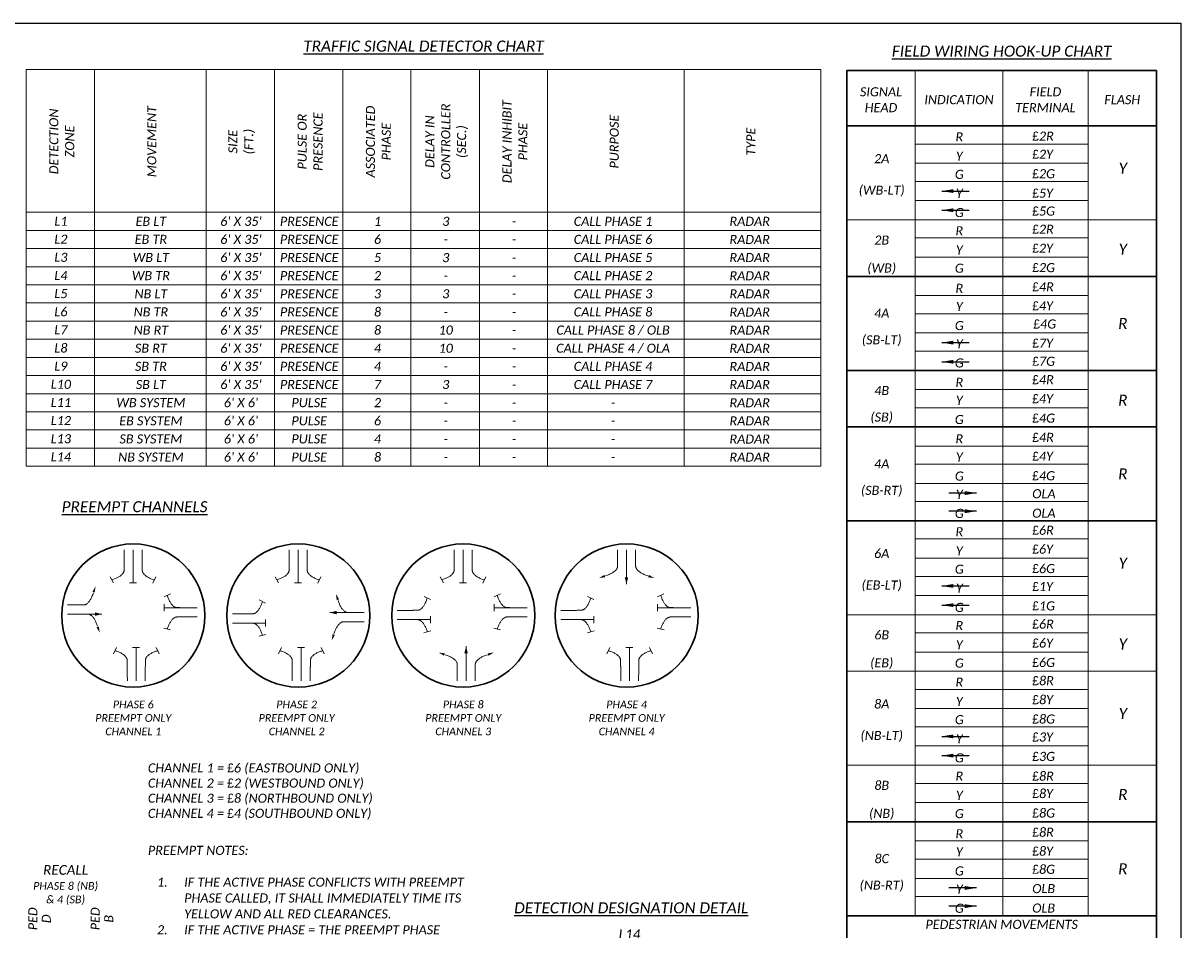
# Model space of a CAD drawing. Header units: feet. Extents: x 2117445.6 to 2117516.1, y 657760.8 to 657781.8.
# Tile 3 of 8: x 2117458.2 to 2117476.1, y 657767.8 to 657781.8. Entities that reach past the tile are written whole.
import ezdxf
from ezdxf.enums import TextEntityAlignment as Align

# ---------------------------------------------------------------- set-up
doc = ezdxf.new("R2010")
doc.units = ezdxf.units.FT
doc.header["$MEASUREMENT"] = 0
doc.layers.add('0_Mview', color=7, linetype='Continuous', plot=False)
for name, color, linetype in [('SH_Data', 7, 'Continuous'), ('SH_Text', 7, 'Continuous'), ('ST_Text', 7, 'Continuous')]:
    doc.layers.add(name, color=color, linetype=linetype)
doc.styles.add('Font 31 Normal (0.14)', font='font31.shx', dxfattribs={"height": 0.2})
doc.styles.add('P_Slanted_Normal', font='calibrii.ttf', dxfattribs={"height": 0.14})
doc.styles.add('P_Slanted_Subtitle', font='calibrii.ttf', dxfattribs={"height": 0.17})
doc.styles.add('Slanted Normal (0.14) Font 31', font='font31.shx', dxfattribs={"height": 0.14})
doc.styles.get("Standard").update_dxf_attribs({"font": 'arial.ttf'})
doc.styles.add('Style-font31', font='font31.shx')
doc.dimstyles.get("Standard").update_dxf_attribs({"dimtxt": 0.18, "dimasz": 0.18, "dimexe": 0.18, "dimexo": 0.0625, "dimgap": 0.09, "dimtad": 0, "dimtih": 1, "dimtoh": 1, "dimdec": 4, "dimzin": 0, "dimdsep": 46, "dimtxsty": 'Standard', "dimcen": 0.09, "dimadec": 0, "dimazin": 0, "dimtfac": 1, "dimtdec": 4, "dimtofl": 0, "dimtmove": 0, "dimatfit": 3, "dimfxl": 1, "dimtolj": 1, "dimtzin": 0, "dimarcsym": 0})

# ---------------------------------------------------------------- blocks, each defined once
blk = doc.blocks.new('STHRU')
at = {"layer": 'SH_Data', "color": 2, "linetype": 'Continuous', "lineweight": 13}
for p, q in [((0.731, -0.077), (0.731, 0.077)), ((0, 0), (0.731, 0))]:
    blk.add_line(p, q, dxfattribs=at)
blk = doc.blocks.new('TERMF')
at = {"color": 7, "linetype": 'Continuous', "lineweight": 0}
blk.add_solid([(-0.14, -0.028), (-0.14, 0.028), (0, 0)], dxfattribs=at)
blk = doc.blocks.new('TERMF_1')
at = {"layer": 'SH_Data', "color": 1, "linetype": 'Continuous', "lineweight": 13, "extrusion": (0, 0, -1)}
blk.add_solid([(0.156, 0.039), (0, 0), (0.156, -0.039)], dxfattribs=at)
blk = doc.blocks.new('*U1188')
at = {"layer": 'SH_Data', "color": 2, "linetype": 'Continuous', "lineweight": 13}
blk.add_line((0.32, 0), (-0.32, 0), dxfattribs=at)
at = {"layer": 'SH_Data', "color": 1, "linetype": 'Continuous', "lineweight": 13, "xscale": 0.8222464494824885, "yscale": 0.8222464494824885, "zscale": 0.8222464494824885, "rotation": 9.12631102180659e-12}
blk.add_blockref('TERMF_1', (0.32, 0), dxfattribs=at)

msp = doc.modelspace()

# ---------------------------------------------------------------- linework, layer by layer
at = {"layer": '0_Mview'}
msp.add_lwpolyline([(2117445.556, 657781.806), (2117476.056, 657781.806), (2117476.056, 657760.806), (2117445.556, 657760.806)], close=True, dxfattribs=at)
at = {"layer": 'SH_Data', "color": 2, "linetype": 'Continuous', "lineweight": 13}
for p, q in [((2117459.579, 657773.167), (2117459.531, 657773.263)), ((2117460.234, 657773.262), (2117460.188, 657773.165)), ((2117462.126, 657773.167), (2117462.078, 657773.263)), ((2117462.781, 657773.262), (2117462.735, 657773.165)), ((2117464.673, 657773.167), (2117464.624, 657773.263)), ((2117465.328, 657773.262), (2117465.282, 657773.165)), ((2117460.363, 657772.951), (2117460.459, 657772.999)), ((2117461.927, 657772.856), (2117461.831, 657772.904)), ((2117464.471, 657772.91), (2117464.375, 657772.958)), ((2117465.457, 657772.951), (2117465.553, 657772.999)), ((2117466.994, 657772.91), (2117466.897, 657772.958)), ((2117467.979, 657772.951), (2117468.076, 657772.999)), ((2117460.462, 657772.441), (2117460.358, 657772.468)), ((2117461.828, 657772.346), (2117461.932, 657772.373)), ((2117464.372, 657772.399), (2117464.476, 657772.427)), ((2117465.556, 657772.441), (2117465.452, 657772.468)), ((2117466.895, 657772.399), (2117466.999, 657772.427)), ((2117468.078, 657772.441), (2117467.974, 657772.468)), ((2117459.626, 657772.17), (2117459.578, 657772.073)), ((2117460.237, 657772.17), (2117460.285, 657772.073)), ((2117462.173, 657772.17), (2117462.125, 657772.073)), ((2117462.784, 657772.17), (2117462.832, 657772.073)), ((2117467.243, 657772.17), (2117467.194, 657772.073)), ((2117467.853, 657772.17), (2117467.902, 657772.073))]:
    msp.add_line(p, q, dxfattribs=at)
at = {"layer": 'SH_Data', "color": 97, "lineweight": 30}
for p, q in [((2117459.885, 657771.56), (2117459.885, 657771.56)), ((2117459.885, 657771.56), (2117459.885, 657771.56)), ((2117462.432, 657771.56), (2117462.432, 657771.56)), ((2117462.432, 657771.56), (2117462.432, 657771.56))]:
    msp.add_line(p, q, dxfattribs=at)
at = {"layer": 'SH_Data', "color": 61, "linetype": 'Continuous', "lineweight": 30}
for centre in [(2117459.885, 657772.665), (2117462.432, 657772.665), (2117464.979, 657772.665), (2117467.501, 657772.665)]:
    msp.add_circle(centre, 1.105, dxfattribs=at)
at = {"layer": 'SH_Data', "color": 2, "linetype": 'Continuous', "lineweight": 13}
for points in [[(2117459.746, 657773.677), (2117459.745, 657773.497), (2117459.744, 657773.367), (2117459.743, 657773.272), (2117459.555, 657773.215)], [(2117460.023, 657773.677), (2117460.023, 657773.497), (2117460.023, 657773.367), (2117460.023, 657773.272), (2117460.211, 657773.213)], [(2117462.293, 657773.677), (2117462.292, 657773.497), (2117462.291, 657773.367), (2117462.29, 657773.272), (2117462.102, 657773.215)], [(2117462.57, 657773.677), (2117462.57, 657773.497), (2117462.57, 657773.367), (2117462.57, 657773.272), (2117462.758, 657773.213)], [(2117464.84, 657773.677), (2117464.839, 657773.497), (2117464.838, 657773.367), (2117464.837, 657773.272), (2117464.649, 657773.215)], [(2117465.117, 657773.677), (2117465.117, 657773.497), (2117465.117, 657773.367), (2117465.117, 657773.272), (2117465.305, 657773.213)], [(2117467.362, 657773.677), (2117467.362, 657773.561), (2117467.362, 657773.431), (2117467.362, 657773.337), (2117467.175, 657773.278)], [(2117467.64, 657773.677), (2117467.64, 657773.561), (2117467.64, 657773.431), (2117467.64, 657773.337), (2117467.828, 657773.278)], [(2117460.873, 657772.784), (2117460.693, 657772.785), (2117460.563, 657772.786), (2117460.469, 657772.787), (2117460.411, 657772.975)], [(2117461.417, 657772.689), (2117461.597, 657772.69), (2117461.727, 657772.691), (2117461.821, 657772.692), (2117461.879, 657772.88)], [(2117463.961, 657772.743), (2117464.141, 657772.744), (2117464.271, 657772.745), (2117464.365, 657772.746), (2117464.423, 657772.934)], [(2117465.967, 657772.784), (2117465.787, 657772.785), (2117465.657, 657772.786), (2117465.563, 657772.787), (2117465.505, 657772.975)], [(2117466.483, 657772.743), (2117466.664, 657772.744), (2117466.794, 657772.745), (2117466.888, 657772.746), (2117466.945, 657772.934)], [(2117468.49, 657772.784), (2117468.309, 657772.785), (2117468.179, 657772.786), (2117468.085, 657772.787), (2117468.028, 657772.975)], [(2117460.873, 657772.642), (2117460.693, 657772.642), (2117460.563, 657772.642), (2117460.469, 657772.642), (2117460.41, 657772.454)], [(2117461.417, 657772.547), (2117461.597, 657772.547), (2117461.727, 657772.547), (2117461.821, 657772.547), (2117461.88, 657772.359)], [(2117463.447, 657772.569), (2117463.266, 657772.569), (2117463.136, 657772.569), (2117463.042, 657772.569), (2117462.983, 657772.381)], [(2117463.961, 657772.601), (2117464.141, 657772.601), (2117464.271, 657772.601), (2117464.365, 657772.601), (2117464.424, 657772.413)], [(2117465.967, 657772.642), (2117465.787, 657772.642), (2117465.657, 657772.642), (2117465.563, 657772.642), (2117465.504, 657772.454)], [(2117466.483, 657772.601), (2117466.664, 657772.601), (2117466.794, 657772.601), (2117466.888, 657772.601), (2117466.947, 657772.413)], [(2117468.49, 657772.642), (2117468.309, 657772.642), (2117468.179, 657772.642), (2117468.085, 657772.642), (2117468.026, 657772.454)], [(2117459.794, 657771.659), (2117459.792, 657771.84), (2117459.791, 657771.97), (2117459.791, 657772.064), (2117459.602, 657772.121)], [(2117460.07, 657771.659), (2117460.071, 657771.84), (2117460.072, 657771.97), (2117460.073, 657772.064), (2117460.261, 657772.121)], [(2117462.34, 657771.659), (2117462.339, 657771.84), (2117462.338, 657771.97), (2117462.337, 657772.064), (2117462.149, 657772.121)], [(2117462.617, 657771.659), (2117462.618, 657771.84), (2117462.619, 657771.97), (2117462.62, 657772.064), (2117462.808, 657772.121)], [(2117464.887, 657771.659), (2117464.887, 657771.776), (2117464.887, 657771.905), (2117464.887, 657772), (2117464.699, 657772.059)], [(2117465.164, 657771.659), (2117465.164, 657771.776), (2117465.164, 657771.905), (2117465.164, 657772), (2117465.352, 657772.059)], [(2117467.41, 657771.659), (2117467.409, 657771.84), (2117467.408, 657771.97), (2117467.407, 657772.064), (2117467.219, 657772.121)], [(2117467.686, 657771.659), (2117467.687, 657771.84), (2117467.688, 657771.97), (2117467.689, 657772.064), (2117467.877, 657772.121)]]:
    msp.add_rational_spline(points, [1, 1, 1, 0.901829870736, 1], degree=2, knots=[0, 0, 0, 0.5, 0.5, 1, 1, 1], dxfattribs=at)
at = {"layer": 'SH_Data', "color": 2, "lineweight": 13}
for points in [[(2117458.87, 657772.827), (2117458.986, 657772.827), (2117459.116, 657772.827), (2117459.21, 657772.827), (2117459.269, 657773.015)], [(2117458.87, 657772.686), (2117459.05, 657772.686), (2117459.18, 657772.686), (2117459.274, 657772.686), (2117459.333, 657772.498)]]:
    msp.add_rational_spline(points, [1, 1, 1, 0.901829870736, 1], degree=2, knots=[0, 0, 0, 0.5, 0.5, 1, 1, 1], dxfattribs=at)
at = {"layer": 'SH_Data', "color": 2, "lineweight": 13, "ltscale": 5}
msp.add_rational_spline([(2117463.447, 657772.71), (2117463.33, 657772.71), (2117463.2, 657772.71), (2117463.106, 657772.71), (2117463.047, 657772.898)], [1, 1, 1, 0.901829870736, 1], degree=2, knots=[0, 0, 0, 0.5, 0.5, 1, 1, 1], dxfattribs=at)
at = {"layer": 'SH_Text', "color": 1, "lineweight": 30}
for p, q in [((2117470.901, 657781.076), (2117475.678, 657781.076)), ((2117470.901, 657781.076), (2117470.901, 657765.242)), ((2117475.678, 657765.242), (2117475.678, 657781.076)), ((2117470.901, 657780.22), (2117475.678, 657780.22)), ((2117470.901, 657777.898), (2117475.678, 657777.898)), ((2117475.678, 657776.448), (2117470.901, 657776.448)), ((2117475.678, 657775.575), (2117470.901, 657775.575)), ((2117475.678, 657774.126), (2117470.901, 657774.126)), ((2117470.901, 657769.481), (2117475.678, 657769.481)), ((2117470.901, 657768.032), (2117475.678, 657768.032))]:
    msp.add_line(p, q, dxfattribs=at)
at = {"layer": 'SH_Text', "color": 1, "lineweight": 0}
for p, q in [((2117471.955, 657781.076), (2117471.955, 657768.032)), ((2117473.306, 657768.032), (2117473.306, 657781.076)), ((2117474.624, 657781.076), (2117474.624, 657768.032)), ((2117474.624, 657779.94), (2117471.955, 657779.94)), ((2117471.955, 657779.644), (2117474.624, 657779.644)), ((2117474.624, 657779.364), (2117471.955, 657779.364)), ((2117471.955, 657779.067), (2117474.624, 657779.067)), ((2117470.901, 657778.771), (2117475.678, 657778.771)), ((2117474.624, 657778.491), (2117471.955, 657778.491)), ((2117471.955, 657778.194), (2117474.624, 657778.194)), ((2117474.624, 657777.601), (2117471.955, 657777.601)), ((2117471.955, 657777.321), (2117474.624, 657777.321)), ((2117474.624, 657777.025), (2117471.955, 657777.025)), ((2117471.955, 657776.745), (2117474.624, 657776.745)), ((2117474.624, 657776.152), (2117471.955, 657776.152)), ((2117471.955, 657775.872), (2117474.624, 657775.872)), ((2117474.624, 657775.279), (2117471.955, 657775.279)), ((2117471.955, 657774.999), (2117474.624, 657774.999)), ((2117474.624, 657774.702), (2117471.955, 657774.702)), ((2117471.955, 657774.422), (2117474.624, 657774.422)), ((2117474.624, 657773.846), (2117471.955, 657773.846)), ((2117471.955, 657773.549), (2117474.624, 657773.549)), ((2117474.624, 657773.269), (2117471.955, 657773.269)), ((2117471.955, 657772.973), (2117474.624, 657772.973)), ((2117470.901, 657772.676), (2117475.678, 657772.676)), ((2117474.624, 657772.396), (2117471.955, 657772.396)), ((2117471.955, 657772.1), (2117474.624, 657772.1)), ((2117470.901, 657771.804), (2117475.678, 657771.804)), ((2117474.624, 657771.524), (2117471.955, 657771.524)), ((2117471.955, 657771.227), (2117474.624, 657771.227)), ((2117474.624, 657770.947), (2117471.955, 657770.947)), ((2117471.955, 657770.651), (2117474.624, 657770.651)), ((2117470.901, 657770.354), (2117475.678, 657770.354)), ((2117474.624, 657770.074), (2117471.955, 657770.074)), ((2117471.955, 657769.778), (2117474.624, 657769.778)), ((2117474.624, 657769.185), (2117471.955, 657769.185)), ((2117471.955, 657768.905), (2117474.624, 657768.905)), ((2117474.624, 657768.608), (2117471.955, 657768.608)), ((2117471.955, 657768.328), (2117474.624, 657768.328))]:
    msp.add_line(p, q, dxfattribs=at)
at = {"layer": 'ST_Text', "linetype": 'Continuous', "lineweight": 0}
for p, q in [((2117458.232, 657781.093), (2117470.497, 657781.093)), ((2117458.232, 657781.093), (2117458.232, 657774.968)), ((2117459.286, 657781.093), (2117459.286, 657774.968)), ((2117461.01, 657781.093), (2117461.01, 657774.968)), ((2117462.064, 657781.093), (2117462.064, 657774.968)), ((2117463.118, 657781.093), (2117463.118, 657774.968)), ((2117464.172, 657781.093), (2117464.172, 657774.968)), ((2117465.227, 657781.093), (2117465.227, 657774.968)), ((2117466.281, 657781.093), (2117466.281, 657774.968)), ((2117468.389, 657781.093), (2117468.389, 657774.968)), ((2117470.497, 657781.093), (2117470.497, 657774.968)), ((2117458.232, 657778.888), (2117470.497, 657778.888)), ((2117458.232, 657778.608), (2117470.497, 657778.608)), ((2117458.232, 657778.328), (2117470.497, 657778.328)), ((2117458.232, 657778.048), (2117470.497, 657778.048)), ((2117458.232, 657777.768), (2117470.497, 657777.768)), ((2117458.232, 657777.488), (2117470.497, 657777.488)), ((2117458.232, 657777.208), (2117470.497, 657777.208)), ((2117458.232, 657776.928), (2117470.497, 657776.928)), ((2117458.232, 657776.648), (2117470.497, 657776.648)), ((2117458.232, 657776.368), (2117470.497, 657776.368)), ((2117458.232, 657776.088), (2117470.497, 657776.088)), ((2117458.232, 657775.808), (2117470.497, 657775.808)), ((2117458.232, 657775.528), (2117470.497, 657775.528)), ((2117458.232, 657775.248), (2117470.497, 657775.248)), ((2117458.232, 657774.968), (2117470.497, 657774.968))]:
    msp.add_line(p, q, dxfattribs=at)

# ---------------------------------------------------------------- block references
at = {"layer": 'SH_Data', "color": 2, "linetype": 'Continuous', "lineweight": 13, "xscale": 0.6983884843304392, "yscale": 0.6983884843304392, "zscale": 0.6983884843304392, "rotation": 270.0000000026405}
for p in [(2117459.882, 657773.677), (2117462.429, 657773.677), (2117464.976, 657773.677)]:
    msp.add_blockref('STHRU', p, dxfattribs=at)
at = {"layer": 'SH_Data', "color": 1, "linetype": 'Continuous', "lineweight": 13, "extrusion": (0, 0, -1), "xscale": 0.8284949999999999, "yscale": 0.8284949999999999, "zscale": 0.8284949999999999}
for p, rotation in [((-2117467.498, 657773.412), 270), ((-2117465.022, 657771.924), 90)]:
    msp.add_blockref('*U1188', p, dxfattribs=dict(at, rotation=rotation))
at = {"layer": 'SH_Data', "color": 1, "linetype": 'Continuous', "lineweight": 13}
for p, xscale, yscale, zscale, rotation in [((2117467.074, 657773.242), -0.6812279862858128, 0.6812279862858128, 0.6812279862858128, 19.5046939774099), ((2117467.928, 657773.242), 0.6812279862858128, 0.6812279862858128, 0.6812279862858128, 340.4953060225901), ((2117459.304, 657773.115), 0.6812279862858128, 0.6812279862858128, 0.6812279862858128, 70.4953060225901), ((2117463.012, 657772.998), -0.6812279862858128, 0.6812279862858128, 0.6812279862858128, 289.5046939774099), ((2117459.368, 657772.398), -0.6812279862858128, 0.6812279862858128, 0.6812279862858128, 109.5046939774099), ((2117462.948, 657772.281), 0.6812279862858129, 0.6812279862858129, 0.6812279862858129, 250.4953060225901), ((2117464.599, 657772.094), 0.6812279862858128, 0.6812279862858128, 0.6812279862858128, 160.4953060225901), ((2117465.452, 657772.094), -0.6812279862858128, 0.6812279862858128, 0.6812279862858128, 199.5046939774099)]:
    msp.add_blockref('TERMF', p, dxfattribs=dict(at, xscale=xscale, yscale=yscale, zscale=zscale, rotation=rotation))
at = {"layer": 'SH_Data', "color": 1, "linetype": 'Continuous', "lineweight": 13, "extrusion": (0, 0, -1), "yscale": 0.8284949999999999, "zscale": 0.8284949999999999}
for p, xscale in [((-2117459.135, 657772.686), -0.8284949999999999), ((-2117463.182, 657772.71), 0.8284949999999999)]:
    msp.add_blockref('*U1188', p, dxfattribs=dict(at, xscale=xscale))
at = {"layer": 'SH_Data', "color": 2, "linetype": 'Continuous', "lineweight": 13, "extrusion": (0, 0, -1), "yscale": 0.6983884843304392, "zscale": 0.6983884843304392}
for p, xscale in [((-2117460.873, 657772.784), 0.6983884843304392), ((-2117465.967, 657772.784), 0.6983884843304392), ((-2117468.49, 657772.784), 0.6983884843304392), ((-2117461.417, 657772.547), -0.6983884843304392), ((-2117463.961, 657772.601), -0.6983884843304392), ((-2117466.483, 657772.601), -0.6983884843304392)]:
    msp.add_blockref('STHRU', p, dxfattribs=dict(at, xscale=xscale))
at = {"layer": 'SH_Data', "color": 2, "linetype": 'Continuous', "lineweight": 13, "extrusion": (0, 0, -1), "xscale": -0.6983884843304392, "yscale": 0.6983884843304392, "zscale": 0.6983884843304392, "rotation": 270.0000000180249}
for p in [(-2117459.928, 657771.659), (-2117462.475, 657771.659), (-2117467.544, 657771.659)]:
    msp.add_blockref('STHRU', p, dxfattribs=at)

# ---------------------------------------------------------------- texts
at = {"layer": 'SH_Text', "color": 1, "style": 'P_Slanted_Normal'}
for p in [(2117473.761, 657768.52), (2117473.761, 657768.22)]:
    msp.add_text('OLB', height=0.14, dxfattribs=at).set_placement(p, align=Align.TOP_LEFT)
at = {"layer": 'SH_Text', "linetype": 'Continuous', "lineweight": 13, "style": 'P_Slanted_Normal'}
for s, p in [('PED', (2117458.334, 657767.984)), ('D', (2117458.543, 657767.984)), ('PED', (2117459.298, 657767.984)), ('B', (2117459.506, 657767.984))]:
    msp.add_text(s, height=0.14, rotation=90, dxfattribs=at).set_placement(p, align=Align.MIDDLE_CENTER)
at = {"layer": 'SH_Text', "insert": (2117464.365, 657781.452), "char_height": 0.17, "attachment_point": 5, "line_spacing_factor": 1.05, "style": 'Slanted Normal (0.14) Font 31'}
msp.add_mtext('{\\fCalibri|b0|i1|c0|p34;\\LTRAFFIC SIGNAL DETECTOR CHART}', dxfattribs=at)
at = {"layer": 'SH_Text', "color": 1, "attachment_point": 5, "line_spacing_factor": 1.05}
for s, insert, char_height, width, style in [('{\\fCalibri|b0|i1|c0|p34;\\LFIELD WIRING HOOK-UP CHART}', (2117473.29, 657781.374), 0.17, 3.90621, 'Slanted Normal (0.14) Font 31'), ('{\\fCalibri|b0|i1|c0|p34;2A}', (2117471.438, 657779.715), 0.14, 0.10802, 'P_Slanted_Normal'), ('4A', (2117471.438, 657777.329), 0.14, 0.13245, 'P_Slanted_Normal'), ('4A', (2117471.438, 657775.006), 0.14, 0.13245, 'P_Slanted_Normal'), ('6A', (2117471.438, 657773.621), 0.14, 0.10802, 'P_Slanted_Normal'), ('8A', (2117471.438, 657771.299), 0.14, 0.10802, 'P_Slanted_Normal'), ('8C', (2117471.438, 657768.912), 0.14, 0.13245, 'P_Slanted_Normal')]:
    msp.add_mtext(s, dxfattribs=dict(at, insert=insert, char_height=char_height, width=width, style=style))
for s, insert, char_height, style in [('{\\fCalibri|b0|i1|c0|p34;SIGNAL\\PHEAD}', (2117471.427, 657780.625), 0.14, 'Slanted Normal (0.14) Font 31'), ('{\\fCalibri|b0|i1|c0|p34;FIELD\\PTERMINAL}', (2117473.965, 657780.625), 0.14, 'Slanted Normal (0.14) Font 31'), ('{\\fCalibri|b0|i1|c0|p34;INDICATION}', (2117472.631, 657780.625), 0.14, 'Slanted Normal (0.14) Font 31'), ('{\\fCalibri|b0|i1|c0|p34;FLASH}', (2117475.151, 657780.625), 0.14, 'Slanted Normal (0.14) Font 31'), ('{\\fCalibri|b0|i1|c0|p34;R}', (2117472.636, 657780.052), 0.14, 'Slanted Normal (0.14) Font 31'), ('Y', (2117472.636, 657779.755), 0.14, 'P_Slanted_Normal'), ('Y', (2117475.16, 657779.567), 0.17, 'P_Slanted_Subtitle'), ('G', (2117472.636, 657779.473), 0.14, 'P_Slanted_Normal'), ('{\\fCalibri|b0|i1|c0|p34;(WB-LT)}', (2117471.438, 657779.214), 0.14, 'P_Slanted_Normal'), ('Y', (2117472.636, 657779.18), 0.14, 'P_Slanted_Normal'), ('G', (2117472.636, 657778.883), 0.14, 'P_Slanted_Normal'), ('R', (2117472.636, 657778.603), 0.14, 'P_Slanted_Normal'), ('2B', (2117471.438, 657778.459), 0.14, 'P_Slanted_Normal'), ('Y', (2117472.636, 657778.306), 0.14, 'P_Slanted_Normal'), ('Y', (2117475.16, 657778.319), 0.17, 'P_Slanted_Subtitle'), ('(WB)', (2117471.438, 657778.013), 0.14, 'P_Slanted_Normal'), ('G', (2117472.636, 657778.024), 0.14, 'P_Slanted_Normal'), ('R', (2117472.636, 657777.714), 0.14, 'P_Slanted_Normal'), ('Y', (2117472.636, 657777.433), 0.14, 'P_Slanted_Normal'), ('G', (2117472.636, 657777.139), 0.14, 'P_Slanted_Normal'), ('R', (2117475.16, 657777.172), 0.17, 'P_Slanted_Subtitle'), ('(SB-LT)', (2117471.438, 657776.904), 0.14, 'P_Slanted_Normal'), ('Y', (2117472.636, 657776.857), 0.14, 'P_Slanted_Normal'), ('G', (2117472.636, 657776.562), 0.14, 'P_Slanted_Normal'), ('R', (2117472.636, 657776.263), 0.14, 'P_Slanted_Normal'), ('4B', (2117471.438, 657776.137), 0.14, 'P_Slanted_Normal'), ('Y', (2117472.636, 657775.986), 0.14, 'P_Slanted_Normal'), ('R', (2117475.16, 657775.988), 0.17, 'P_Slanted_Subtitle'), ('(SB)', (2117471.438, 657775.712), 0.14, 'P_Slanted_Normal'), ('G', (2117472.636, 657775.689), 0.14, 'P_Slanted_Normal'), ('R', (2117472.636, 657775.391), 0.14, 'P_Slanted_Normal'), ('Y', (2117472.636, 657775.111), 0.14, 'P_Slanted_Normal'), ('G', (2117472.636, 657774.816), 0.14, 'P_Slanted_Normal'), ('R', (2117475.16, 657774.85), 0.17, 'P_Slanted_Subtitle'), ('(SB-RT)', (2117471.438, 657774.581), 0.14, 'P_Slanted_Normal'), ('Y', (2117472.636, 657774.535), 0.14, 'P_Slanted_Normal'), ('G', (2117472.636, 657774.24), 0.14, 'P_Slanted_Normal'), ('R', (2117472.636, 657773.958), 0.14, 'P_Slanted_Normal'), ('Y', (2117472.636, 657773.661), 0.14, 'P_Slanted_Normal'), ('Y', (2117475.16, 657773.473), 0.17, 'P_Slanted_Subtitle'), ('G', (2117472.636, 657773.379), 0.14, 'P_Slanted_Normal'), ('(EB-LT)', (2117471.438, 657773.12), 0.14, 'P_Slanted_Normal'), ('Y', (2117472.636, 657773.086), 0.14, 'P_Slanted_Normal'), ('G', (2117472.636, 657772.789), 0.14, 'P_Slanted_Normal'), ('R', (2117472.636, 657772.509), 0.14, 'P_Slanted_Normal'), ('6B', (2117471.438, 657772.365), 0.14, 'P_Slanted_Normal'), ('Y', (2117475.16, 657772.225), 0.17, 'P_Slanted_Subtitle'), ('Y', (2117472.636, 657772.212), 0.14, 'P_Slanted_Normal'), ('(EB)', (2117471.438, 657771.919), 0.14, 'P_Slanted_Normal'), ('G', (2117472.636, 657771.93), 0.14, 'P_Slanted_Normal'), ('R', (2117472.636, 657771.636), 0.14, 'P_Slanted_Normal'), ('Y', (2117472.636, 657771.339), 0.14, 'P_Slanted_Normal'), ('Y', (2117475.16, 657771.151), 0.17, 'P_Slanted_Subtitle'), ('G', (2117472.636, 657771.057), 0.14, 'P_Slanted_Normal'), ('(NB-LT)', (2117471.438, 657770.797), 0.14, 'P_Slanted_Normal'), ('Y', (2117472.636, 657770.763), 0.14, 'P_Slanted_Normal'), ('G', (2117472.636, 657770.467), 0.14, 'P_Slanted_Normal'), ('R', (2117472.636, 657770.186), 0.14, 'P_Slanted_Normal'), ('8B', (2117471.438, 657770.043), 0.14, 'P_Slanted_Normal'), ('R', (2117475.16, 657769.903), 0.17, 'P_Slanted_Subtitle'), ('Y', (2117472.636, 657769.889), 0.14, 'P_Slanted_Normal'), ('(NB)', (2117471.438, 657769.596), 0.14, 'P_Slanted_Normal'), ('G', (2117472.636, 657769.607), 0.14, 'P_Slanted_Normal'), ('R', (2117472.636, 657769.297), 0.14, 'P_Slanted_Normal'), ('Y', (2117472.636, 657769.017), 0.14, 'P_Slanted_Normal'), ('G', (2117472.636, 657768.722), 0.14, 'P_Slanted_Normal'), ('R', (2117475.16, 657768.756), 0.17, 'P_Slanted_Subtitle'), ('(NB-RT)', (2117471.438, 657768.487), 0.14, 'P_Slanted_Normal'), ('Y', (2117472.636, 657768.441), 0.14, 'P_Slanted_Normal'), ('G', (2117472.636, 657768.146), 0.14, 'P_Slanted_Normal')]:
    msp.add_mtext(s, dxfattribs=dict(at, insert=insert, char_height=char_height, style=style))
at = {"layer": 'SH_Text', "color": 1, "char_height": 0.14}
for s, insert, width, attachment_point, style in [('{\\Ffont31|c0;£}2R', (2117473.761, 657780.133), 0.3953, 1, 'P_Slanted_Normal'), ('{\\Ffont31|c0;£}2Y', (2117473.761, 657779.853), 0.3953, 1, 'P_Slanted_Normal'), ('{\\Ffont31|c0;£}2G', (2117473.761, 657779.553), 0.38748, 1, 'P_Slanted_Normal'), ('{\\Ffont31|c0;£}5Y', (2117473.761, 657779.253), 0.39753, 1, 'P_Slanted_Normal'), ('{\\Ffont31|c0;£}5G', (2117473.761, 657778.977), 0.38972, 1, 'P_Slanted_Normal'), ('{\\Ffont31|c0;£}2R', (2117473.761, 657778.696), 0.38637, 1, 'P_Slanted_Normal'), ('{\\Ffont31|c0;£}2Y', (2117473.761, 657778.403), 0.3953, 1, 'P_Slanted_Normal'), ('{\\Ffont31|c0;£}2G', (2117473.761, 657778.104), 0.38748, 1, 'P_Slanted_Normal'), ('{\\Ffont31|c0;£}4R', (2117473.761, 657777.807), 0.38972, 1, 'P_Slanted_Normal'), ('{\\Ffont31|c0;£}4Y', (2117473.761, 657777.514), 0.39865, 1, 'P_Slanted_Normal'), ('{\\Ffont31|c0;£}4G', (2117473.778, 657777.234), 0.39865, 1, 'P_Slanted_Normal'), ('{\\Ffont31|c0;£}7Y', (2117473.761, 657776.938), 0.3953, 1, 'P_Slanted_Normal'), ('{\\Ffont31|c0;£}7G', (2117473.761, 657776.658), 0.3953, 1, 'P_Slanted_Normal'), ('{\\Ffont31|c0;£}4R', (2117473.761, 657776.374), 0.38972, 1, 'P_Slanted_Normal'), ('{\\Ffont31|c0;£}4Y', (2117473.761, 657776.081), 0.39865, 1, 'P_Slanted_Normal'), ('{\\Ffont31|c0;£}4G', (2117473.761, 657775.781), 0.39083, 1, 'P_Slanted_Normal'), ('{\\Ffont31|c0;£}4R', (2117473.761, 657775.484), 0.38972, 1, 'P_Slanted_Normal'), ('{\\Ffont31|c0;£}4Y', (2117473.761, 657775.192), 0.39865, 1, 'P_Slanted_Normal'), ('{\\Ffont31|c0;£}4G', (2117473.761, 657774.892), 0.39083, 1, 'P_Slanted_Normal'), ('{\\fCalibri|b0|i1|c0|p34;OLA}', (2117473.761, 657774.614), 0.3618, 1, 'Font 31 Normal (0.14)'), ('{\\fCalibri|b0|i1|c0|p34;OLA}', (2117473.761, 657774.314), 0.3953, 1, 'P_Slanted_Normal'), ('{\\Ffont31|c0;£}6R', (2117473.761, 657774.051), 0.3953, 1, 'P_Slanted_Normal'), ('{\\Ffont31|c0;£}6Y', (2117473.761, 657773.759), 0.3953, 1, 'P_Slanted_Normal'), ('{\\Ffont31|c0;£}6G', (2117473.761, 657773.459), 0.3953, 1, 'P_Slanted_Normal'), ('{\\Ffont31|c0;£}1Y', (2117473.761, 657773.182), 0.3953, 1, 'P_Slanted_Normal'), ('{\\Ffont31|c0;£}1G', (2117473.761, 657772.883), 0.3953, 1, 'P_Slanted_Normal'), ('{\\Ffont31|c0;£}6R', (2117473.761, 657772.602), 0.3953, 1, 'P_Slanted_Normal'), ('{\\Ffont31|c0;£}6Y', (2117473.761, 657772.309), 0.3953, 1, 'P_Slanted_Normal'), ('{\\Ffont31|c0;£}6G', (2117473.761, 657772.01), 0.3953, 1, 'P_Slanted_Normal'), ('{\\Ffont31|c0;£}8R', (2117473.761, 657771.729), 0.3953, 1, 'P_Slanted_Normal'), ('{\\Ffont31|c0;£}8Y', (2117473.761, 657771.436), 0.3953, 1, 'P_Slanted_Normal'), ('{\\Ffont31|c0;£}8G', (2117473.761, 657771.137), 0.3953, 1, 'P_Slanted_Normal'), ('{\\Ffont31|c0;£}3Y', (2117473.761, 657770.86), 0.3953, 1, 'P_Slanted_Normal'), ('{\\Ffont31|c0;£}3G', (2117473.761, 657770.56), 0.3953, 1, 'P_Slanted_Normal'), ('{\\Ffont31|c0;£}8R', (2117473.761, 657770.256), 0.3953, 1, 'P_Slanted_Normal'), ('{\\Ffont31|c0;£}8Y', (2117473.761, 657769.987), 0.3953, 1, 'P_Slanted_Normal'), ('{\\Ffont31|c0;£}8G', (2117473.761, 657769.687), 0.3953, 1, 'P_Slanted_Normal'), ('{\\Ffont31|c0;£}8R', (2117473.761, 657769.39), 0.3953, 1, 'P_Slanted_Normal'), ('{\\Ffont31|c0;£}8Y', (2117473.761, 657769.098), 0.3953, 1, 'P_Slanted_Normal'), ('{\\Ffont31|c0;£}8G', (2117473.761, 657768.818), 0.3953, 1, 'P_Slanted_Normal'), ('PEDESTRIAN MOVEMENTS', (2117473.29, 657767.968), 2.50804, 2, 'P_Slanted_Normal')]:
    msp.add_mtext(s, dxfattribs=dict(at, insert=insert, width=width, attachment_point=attachment_point, style=style))
at = {"layer": 'SH_Text', "char_height": 0.17, "style": 'Style-font31'}
for s, insert, width, attachment_point in [('{\\fCalibri|b0|i1|c0|p39;\\LPREEMPT CHANNELS}', (2117458.78, 657774.429), 2.44736, 1), ('{\\fCalibri|b0|i1|c0|p39;\\LDETECTION DESIGNATION DETAIL}', (2117467.571, 657768.238), 4.09498, 2)]:
    msp.add_mtext(s, dxfattribs=dict(at, insert=insert, width=width, attachment_point=attachment_point))
at = {"layer": 'SH_Text', "linetype": 'Continuous', "lineweight": 13, "attachment_point": 5, "line_spacing_factor": 1.05, "style": 'Slanted Normal (0.14) Font 31'}
for s, insert, char_height in [('{\\fCalibri|b0|i1|c0|p39;PHASE 6\\PPREEMPT ONLY\\PCHANNEL 1}', (2117459.885, 657771.083), 0.119), ('{\\fCalibri|b0|i1|c0|p39;PHASE 2\\PPREEMPT ONLY\\PCHANNEL 2}', (2117462.407, 657771.083), 0.119), ('{\\fCalibri|b0|i1|c0|p39;PHASE 8\\PPREEMPT ONLY\\PCHANNEL 3}', (2117464.979, 657771.083), 0.119), ('{\\fCalibri|b0|i1|c0|p39;PHASE 4\\PPREEMPT ONLY\\PCHANNEL 4}', (2117467.501, 657771.083), 0.119), ('\\P\\pxi-1.46825,l2.46825,t2.46825;{\\fCalibri|b0|i1|c0|p39;L14}', (2117467.471, 657767.877), 0.15)]:
    msp.add_mtext(s, dxfattribs=dict(at, insert=insert, char_height=char_height))
at = {"layer": 'SH_Text', "color": 0, "insert": (2117460.111, 657770.382), "char_height": 0.14, "width": 3.86255, "attachment_point": 1, "style": 'Font 31 Normal (0.14)'}
msp.add_mtext('{\\fCalibri|b0|i1|c0|p39;CHANNEL 1 = }£{\\fCalibri|b0|i1|c0|p39;6 (EASTBOUND ONLY) CHANNEL 2 = }£{\\fCalibri|b0|i1|c0|p39;2 (WESTBOUND ONLY)} {\\fCalibri|b0|i1|c0|p39;CHANNEL 3 = }£{\\fCalibri|b0|i1|c0|p39;8 (NORTHBOUND ONLY) CHANNEL 4 = }£{\\fCalibri|b0|i1|c0|p39;4 (SOUTHBOUND ONLY)}', dxfattribs=at)
at = {"layer": 'SH_Text', "linetype": 'Continuous', "lineweight": 13, "line_spacing_factor": 1.05}
for s, insert, char_height, width, attachment_point, style in [('{\\fCalibri|b0|i1|c0|p39;PREEMPT NOTES:\\P\\P\\pxi-3,l4,t4;1.^IIF THE ACTIVE PHASE CONFLICTS WITH PREEMPT PHASE CALLED, IT SHALL IMMEDIATELY TIME ITS YELLOW AND ALL RED CLEARANCES.\\P2.^IIF THE ACTIVE PHASE = THE PREEMPT PHASE THEN THE PHASE SHALL HOLD FOR THE DURATION OF THE PREEMPT SIGNAL.\\P3.^IAFTER THE RELEASE FROM PREEMPT, YELLOW AND ALL RED CLEARANCES SHALL BE DISPLAYED AND RETURN PHASE SHALL BE Φ4+8.\\P4.^IIF PREEMPT PHASES = RETURN PHASES Φ4+8 THEN YELLOW AND ALL RED CLEARANCE AFTER PREEMPT SHALL NOT BE DISPLAYED.}', (2117460.111, 657769.11), 0.14, 5.00334, 1, 'P_Slanted_Normal'), ('{\\fCalibri|b0|i1|c0|p39;RECALL}', (2117458.841, 657768.737), 0.15, 3.36019, 5, 'Slanted Normal (0.14) Font 31'), ('{\\fCalibri|b0|i1|c0|p39;PHASE 8 (NB) \\P& 4 (SB)}', (2117458.841, 657768.374), 0.119, 3.36019, 5, 'Slanted Normal (0.14) Font 31')]:
    msp.add_mtext(s, dxfattribs=dict(at, insert=insert, char_height=char_height, width=width, attachment_point=attachment_point, style=style))
at = {"layer": 'ST_Text', "style": 'P_Slanted_Normal'}
for s, p in [('L1', (2117458.768, 657778.75)), ('EB LT', (2117460.157, 657778.748)), ("6' X 35'", (2117461.547, 657778.748)), ('PRESENCE', (2117462.601, 657778.748)), ('1', (2117463.655, 657778.748)), ('3', (2117464.709, 657778.748)), ('-', (2117465.763, 657778.748)), ('CALL PHASE 1', (2117467.291, 657778.748)), ('RADAR', (2117469.4, 657778.748)), ('L2', (2117458.768, 657778.473)), ('EB TR', (2117460.157, 657778.47)), ("6' X 35'", (2117461.547, 657778.47)), ('PRESENCE', (2117462.601, 657778.47)), ('6', (2117463.655, 657778.47)), ('-', (2117464.709, 657778.47)), ('-', (2117465.763, 657778.47)), ('CALL PHASE 6', (2117467.291, 657778.47)), ('RADAR', (2117469.4, 657778.468)), ('L3', (2117458.768, 657778.193)), ('WB LT', (2117460.157, 657778.19)), ("6' X 35'", (2117461.547, 657778.19)), ('PRESENCE', (2117462.601, 657778.19)), ('5', (2117463.655, 657778.19)), ('3', (2117464.709, 657778.188)), ('CALL PHASE 5', (2117467.291, 657778.19)), ('RADAR', (2117469.4, 657778.188)), ('-', (2117465.763, 657778.19)), ('L4', (2117458.768, 657777.913)), ('WB TR', (2117460.157, 657777.91)), ("6' X 35'", (2117461.547, 657777.91)), ('PRESENCE', (2117462.601, 657777.91)), ('2', (2117463.655, 657777.91)), ('-', (2117464.709, 657777.91)), ('-', (2117465.763, 657777.91)), ('CALL PHASE 2', (2117467.291, 657777.91)), ('RADAR', (2117469.4, 657777.908)), ('L5', (2117458.768, 657777.633)), ('NB LT', (2117460.157, 657777.63)), ("6' X 35'", (2117461.547, 657777.63)), ('PRESENCE', (2117462.601, 657777.63)), ('3', (2117463.655, 657777.63)), ('3', (2117464.709, 657777.63)), ('CALL PHASE 3', (2117467.291, 657777.63)), ('RADAR', (2117469.4, 657777.628)), ('-', (2117465.763, 657777.63)), ('L6', (2117458.768, 657777.353)), ('NB TR', (2117460.157, 657777.35)), ("6' X 35'", (2117461.547, 657777.35)), ('PRESENCE', (2117462.601, 657777.35)), ('8', (2117463.655, 657777.35)), ('-', (2117464.709, 657777.35)), ('-', (2117465.763, 657777.35)), ('CALL PHASE 8', (2117467.291, 657777.35)), ('RADAR', (2117469.4, 657777.348)), ('L7', (2117458.768, 657777.073)), ('NB RT', (2117460.157, 657777.07)), ("6' X 35'", (2117461.547, 657777.07)), ('PRESENCE', (2117462.601, 657777.07)), ('8', (2117463.655, 657777.07)), ('10', (2117464.709, 657777.07)), ('CALL PHASE 8 / OLB', (2117467.291, 657777.07)), ('RADAR', (2117469.4, 657777.068)), ('-', (2117465.763, 657777.07)), ('L8', (2117458.768, 657776.793)), ('SB RT', (2117460.157, 657776.79)), ("6' X 35'", (2117461.547, 657776.79)), ('PRESENCE', (2117462.601, 657776.79)), ('4', (2117463.655, 657776.79)), ('10', (2117464.709, 657776.79)), ('-', (2117465.763, 657776.79)), ('CALL PHASE 4 / OLA', (2117467.291, 657776.79)), ('RADAR', (2117469.4, 657776.788)), ('L9', (2117458.768, 657776.513)), ('SB TR', (2117460.157, 657776.51)), ("6' X 35'", (2117461.547, 657776.51)), ('PRESENCE', (2117462.601, 657776.51)), ('4', (2117463.655, 657776.51)), ('-', (2117464.709, 657776.51)), ('-', (2117465.763, 657776.51)), ('CALL PHASE 4', (2117467.291, 657776.51)), ('RADAR', (2117469.4, 657776.508)), ('L10', (2117458.768, 657776.233)), ('SB LT', (2117460.157, 657776.23)), ("6' X 35'", (2117461.547, 657776.23)), ('PRESENCE', (2117462.601, 657776.23)), ('7', (2117463.655, 657776.23)), ('3', (2117464.709, 657776.23)), ('CALL PHASE 7', (2117467.291, 657776.23)), ('RADAR', (2117469.4, 657776.228)), ('-', (2117465.763, 657776.23)), ('L11', (2117458.768, 657775.953)), ('WB SYSTEM', (2117460.157, 657775.95)), ("6' X 6'", (2117461.547, 657775.95)), ('PULSE', (2117462.601, 657775.95)), ('2', (2117463.655, 657775.95)), ('-', (2117464.709, 657775.95)), ('-', (2117465.763, 657775.95)), ('-', (2117467.291, 657775.95)), ('RADAR', (2117469.4, 657775.948)), ('L12', (2117458.768, 657775.673)), ('EB SYSTEM', (2117460.157, 657775.67)), ("6' X 6'", (2117461.547, 657775.67)), ('PULSE', (2117462.601, 657775.67)), ('6', (2117463.655, 657775.67)), ('RADAR', (2117469.4, 657775.668)), ('-', (2117464.709, 657775.67)), ('-', (2117465.763, 657775.67)), ('-', (2117467.291, 657775.67)), ('L13', (2117458.768, 657775.393)), ('SB SYSTEM', (2117460.157, 657775.39)), ("6' X 6'", (2117461.547, 657775.39)), ('PULSE', (2117462.601, 657775.39)), ('4', (2117463.655, 657775.39)), ('-', (2117464.709, 657775.39)), ('-', (2117465.763, 657775.39)), ('-', (2117467.291, 657775.39)), ('RADAR', (2117469.4, 657775.388)), ('L14', (2117458.768, 657775.113)), ('NB SYSTEM', (2117460.157, 657775.11)), ("6' X 6'", (2117461.547, 657775.11)), ('PULSE', (2117462.601, 657775.11)), ('8', (2117463.655, 657775.11)), ('RADAR', (2117469.4, 657775.108)), ('-', (2117464.709, 657775.11)), ('-', (2117465.763, 657775.11)), ('-', (2117467.291, 657775.11))]:
    msp.add_text(s, height=0.14, dxfattribs=at).set_placement(p, align=Align.MIDDLE_CENTER)
at = {"layer": 'ST_Text', "char_height": 0.14, "attachment_point": 5, "rotation": 90, "line_spacing_factor": 1.05, "style": 'Style-font31'}
for s, insert in [('{\\fCalibri|b0|i1|c0|p39;ASSOCIATED \\PPHASE}', (2117463.669, 657779.978)), ('{\\fCalibri|b0|i1|c0|p39;DELAY IN\\PCONTROLLER}\\P{\\fCalibri|b0|i1|c0|p39;(SEC.)}', (2117464.723, 657779.978)), ('{\\fCalibri|b0|i1|c0|p39;DELAY INHIBIT \\PPHASE}', (2117465.777, 657779.978)), ('{\\fCalibri|b0|i1|c0|p39;DETECTION \\PZONE}', (2117458.782, 657779.981)), ('{\\fCalibri|b0|i1|c0|p39;MOVEMENT}', (2117460.171, 657779.978)), ('{\\fCalibri|b0|i1|c0|p39;PULSE OR\\PPRESENCE}', (2117462.615, 657779.978)), ('{\\fCalibri|b0|i1|c0|p39;PURPOSE}', (2117467.31, 657779.978)), ('{\\fCalibri|b0|i1|c0|p39;SIZE\\P(FT.)}', (2117461.56, 657779.978)), ('{\\fCalibri|b0|i1|c0|p39;TYPE}', (2117469.418, 657779.978))]:
    msp.add_mtext(s, dxfattribs=dict(at, insert=insert))

# ---------------------------------------------------------------- leaders
at = {"layer": 'SH_Text', "color": 1}
for points in [[(2117472.364, 657779.215), (2117472.79, 657779.215)], [(2117472.364, 657778.919), (2117472.79, 657778.919)], [(2117472.364, 657776.876), (2117472.79, 657776.876)], [(2117472.364, 657776.58), (2117472.79, 657776.58)], [(2117472.901, 657774.554), (2117472.475, 657774.554)], [(2117472.901, 657774.274), (2117472.475, 657774.274)], [(2117472.364, 657773.121), (2117472.79, 657773.121)], [(2117472.364, 657772.825), (2117472.79, 657772.825)], [(2117472.364, 657770.799), (2117472.79, 657770.799)], [(2117472.364, 657770.502), (2117472.79, 657770.502)], [(2117472.901, 657768.46), (2117472.475, 657768.46)], [(2117472.901, 657768.18), (2117472.475, 657768.18)]]:
    msp.add_leader(points, dimstyle='Standard', override={"dimscale": 0, "dimgap": 0.09, "dimtad": 0}, dxfattribs=at)

doc.saveas('drawing.dxf')
